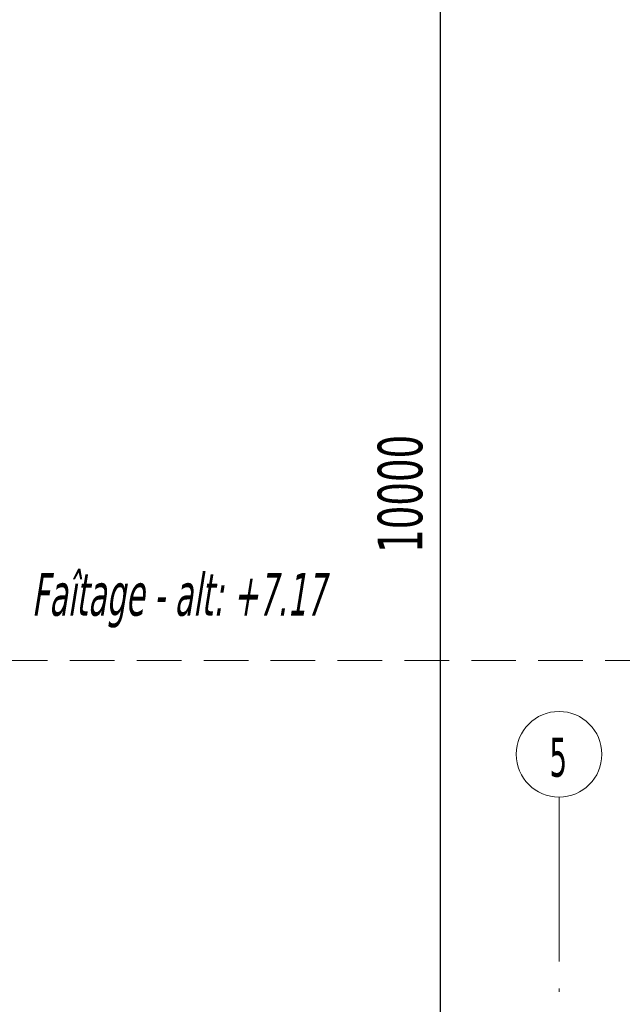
# Model space of a CAD drawing. Header units: millimetres. Extents: x 0 to 1517, y -116 to 725.
# Tile 122 of 256: x 1131 to 1165, y 65 to 120. Entities that reach past the tile are written whole.
import ezdxf

# ---------------------------------------------------------------- set-up
doc = ezdxf.new("R2010")
doc.units = ezdxf.units.MM
doc.linetypes.add('CADWORK_12', pattern=[3.75, 2.5, -1.25])
doc.linetypes.add('CADWORK_5', pattern=[13.2, 10, -1.5, 0.2, -1.5])
doc.layers.add('Ech.1_75', color=7, linetype='Continuous')
doc.styles.add('tahoma-', font='txt', dxfattribs={"height": 1})
doc.styles.add('tahoma-i', font='txt', dxfattribs={"height": 1})
doc.styles.add('tahoma-z-r', font='txt', dxfattribs={"width": 0.704918})
doc.dimstyles.new('ISO-25', dxfattribs={"dimtxt": 2.5, "dimasz": 2.5, "dimexe": 1.25, "dimexo": 0.625, "dimtad": 1, "dimtxsty": 'Standard', "dimcen": 2.5, "dimadec": 0, "dimazin": 0, "dimtfac": 1, "dimtmove": 0, "dimatfit": 3, "dimfxl": 1, "dimarcsym": 0})

# ---------------------------------------------------------------- blocks, each defined once
blk = doc.blocks.new('cw-dimension-symbol2')
at = {"color": 0, "linetype": 'Continuous', "lineweight": -2}
for p, q in [((-1, 0), (1, 0)), ((-0.5, -0.5), (0.5, 0.5))]:
    blk.add_line(p, q, dxfattribs=at)
blk = doc.blocks.new('*D209')
at = {"layer": 'Defpoints', "color": 0}
for p in [(1152.39, 160.322), (1154.39, 160.322), (1152.39, 26.988)]:
    blk.add_point(p, dxfattribs=at)
at = {"layer": 'Ech.1_75', "color": 0, "linetype": 'Continuous', "lineweight": -2}
for p, q in [((1152.39, 160.322), (1154.99, 160.322)), ((1154.39, 27.588), (1154.39, 159.722)), ((1152.39, 26.988), (1154.99, 26.988))]:
    blk.add_line(p, q, dxfattribs=at)
at = {"layer": 'Ech.1_75', "color": 0, "lineweight": -2, "xscale": 0.6000000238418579, "yscale": 0.6000000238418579, "zscale": 0.6000000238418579}
for p, rotation in [((1154.39, 160.322), 90), ((1154.39, 26.988), 270)]:
    blk.add_blockref('cw-dimension-symbol2', p, dxfattribs=dict(at, rotation=rotation))
at = {"layer": 'Ech.1_75', "color": 7, "linetype": 'Continuous', "lineweight": 5, "insert": (1152.14, 93.655), "char_height": 2.5, "attachment_point": 5, "rotation": 90, "style": 'tahoma-z-r'}
blk.add_mtext('10000', dxfattribs=at)

msp = doc.modelspace()

# ---------------------------------------------------------------- linework, layer by layer
at = {"layer": 'Ech.1_75', "color": 190, "linetype": 'CADWORK_12', "lineweight": 5}
msp.add_lwpolyline([(961.117, 84.31), (1236.672, 84.31)], dxfattribs=at)

# ---------------------------------------------------------------- dimensions: what is measured, and where the dimension line sits
at = {"layer": 'Ech.1_75', "color": 7, "linetype": 'Continuous', "lineweight": 5}
dim = msp.add_linear_dim(base=(1154.39, 160.322), p1=(1152.39, 26.988), p2=(1152.39, 160.322), angle=90, text='10000', dimstyle='ISO-25', override={"dimtxt": 2.5, "dimasz": 0.6, "dimexe": 0.6, "dimexo": 0, "dimgap": 0, "dimdec": 2, "dimlfac": 1, "dimtxsty": 'tahoma-z-r', "dimblk": 'cw-dimension-symbol2', "dimclrt": 7, "dimtmove": 2}, dxfattribs=at)
dim.commit()
dim.dimension.update_dxf_attribs({"geometry": '*D209', "text_midpoint": (1152.14, 93.655), "dimtype": 161, "text_rotation": 90})

# ---------------------------------------------------------------- wipeouts: each hides what was drawn before it
at = {"linetype": 'Continuous'}
msp.add_wipeout([(1161.031, 76.664), (1161.046, 76.664), (1161.061, 76.664), (1161.076, 76.665), (1161.091, 76.665), (1161.106, 76.665), (1161.121, 76.666), (1161.137, 76.667), (1161.152, 76.667), (1161.167, 76.668), (1161.182, 76.669), (1161.197, 76.67), (1161.212, 76.671), (1161.227, 76.672), (1161.242, 76.673), (1161.257, 76.675), (1161.272, 76.676), (1161.287, 76.678), (1161.302, 76.68), (1161.317, 76.681), (1161.332, 76.683), (1161.347, 76.685), (1161.362, 76.687), (1161.377, 76.689), (1161.392, 76.691), (1161.406, 76.694), (1161.421, 76.696), (1161.436, 76.699), (1161.451, 76.701), (1161.466, 76.704), (1161.481, 76.707), (1161.496, 76.71), (1161.51, 76.713), (1161.525, 76.716), (1161.54, 76.719), (1161.555, 76.722), (1161.569, 76.725), (1161.584, 76.729), (1161.599, 76.732), (1161.613, 76.736), (1161.628, 76.74), (1161.642, 76.743), (1161.657, 76.747), (1161.672, 76.751), (1161.686, 76.755), (1161.701, 76.76), (1161.715, 76.764), (1161.73, 76.768), (1161.744, 76.773), (1161.758, 76.777), (1161.773, 76.782), (1161.787, 76.786), (1161.801, 76.791), (1161.816, 76.796), (1161.83, 76.801), (1161.844, 76.806), (1161.858, 76.811), (1161.872, 76.816), (1161.886, 76.822), (1161.9, 76.827), (1161.915, 76.833), (1161.929, 76.838), (1161.943, 76.844), (1161.956, 76.85), (1161.97, 76.856), (1161.984, 76.862), (1161.998, 76.868), (1162.012, 76.874), (1162.026, 76.88), (1162.039, 76.886), (1162.053, 76.893), (1162.067, 76.899), (1162.08, 76.906), (1162.094, 76.912), (1162.107, 76.919), (1162.121, 76.926), (1162.134, 76.933), (1162.147, 76.94), (1162.161, 76.947), (1162.174, 76.954), (1162.187, 76.961), (1162.2, 76.968), (1162.214, 76.976), (1162.227, 76.983), (1162.24, 76.991), (1162.253, 76.998), (1162.266, 77.006), (1162.279, 77.014), (1162.291, 77.022), (1162.304, 77.03), (1162.317, 77.038), (1162.33, 77.046), (1162.342, 77.054), (1162.355, 77.062), (1162.368, 77.071), (1162.38, 77.079), (1162.392, 77.088), (1162.405, 77.096), (1162.417, 77.105), (1162.429, 77.114), (1162.442, 77.123), (1162.454, 77.131), (1162.466, 77.14), (1162.478, 77.15), (1162.49, 77.159), (1162.502, 77.168), (1162.514, 77.177), (1162.526, 77.186), (1162.537, 77.196), (1162.549, 77.205), (1162.561, 77.215), (1162.572, 77.225), (1162.584, 77.234), (1162.595, 77.244), (1162.607, 77.254), (1162.618, 77.264), (1162.629, 77.274), (1162.641, 77.284), (1162.652, 77.294), (1162.663, 77.304), (1162.674, 77.315), (1162.685, 77.325), (1162.696, 77.335), (1162.707, 77.346), (1162.717, 77.357), (1162.728, 77.367), (1162.739, 77.378), (1162.749, 77.389), (1162.76, 77.399), (1162.77, 77.41), (1162.781, 77.421), (1162.791, 77.432), (1162.801, 77.443), (1162.811, 77.455), (1162.821, 77.466), (1162.831, 77.477), (1162.841, 77.488), (1162.851, 77.5), (1162.861, 77.511), (1162.871, 77.523), (1162.88, 77.534), (1162.89, 77.546), (1162.899, 77.558), (1162.909, 77.57), (1162.918, 77.581), (1162.927, 77.593), (1162.937, 77.605), (1162.946, 77.617), (1162.955, 77.629), (1162.964, 77.641), (1162.973, 77.654), (1162.982, 77.666), (1162.99, 77.678), (1162.999, 77.69), (1163.008, 77.703), (1163.016, 77.715), (1163.024, 77.728), (1163.033, 77.74), (1163.041, 77.753), (1163.049, 77.766), (1163.057, 77.778), (1163.065, 77.791), (1163.073, 77.804), (1163.081, 77.817), (1163.089, 77.83), (1163.097, 77.843), (1163.104, 77.856), (1163.112, 77.869), (1163.119, 77.882), (1163.127, 77.895), (1163.134, 77.908), (1163.141, 77.921), (1163.149, 77.935), (1163.156, 77.948), (1163.163, 77.961), (1163.169, 77.975), (1163.176, 77.988), (1163.183, 78.002), (1163.19, 78.015), (1163.196, 78.029), (1163.203, 78.042), (1163.209, 78.056), (1163.215, 78.07), (1163.221, 78.083), (1163.228, 78.097), (1163.234, 78.111), (1163.24, 78.125), (1163.245, 78.139), (1163.251, 78.153), (1163.257, 78.167), (1163.262, 78.181), (1163.268, 78.195), (1163.273, 78.209), (1163.279, 78.223), (1163.284, 78.237), (1163.289, 78.251), (1163.294, 78.265), (1163.299, 78.28), (1163.304, 78.294), (1163.309, 78.308), (1163.314, 78.323), (1163.318, 78.337), (1163.323, 78.351), (1163.327, 78.366), (1163.331, 78.38), (1163.336, 78.395), (1163.34, 78.409), (1163.344, 78.424), (1163.348, 78.438), (1163.352, 78.453), (1163.356, 78.467), (1163.359, 78.482), (1163.363, 78.497), (1163.366, 78.511), (1163.37, 78.526), (1163.373, 78.541), (1163.376, 78.555), (1163.38, 78.57), (1163.383, 78.585), (1163.386, 78.6), (1163.389, 78.614), (1163.391, 78.629), (1163.394, 78.644), (1163.397, 78.659), (1163.399, 78.674), (1163.401, 78.689), (1163.404, 78.704), (1163.406, 78.719), (1163.408, 78.734), (1163.41, 78.748), (1163.412, 78.763), (1163.414, 78.778), (1163.416, 78.793), (1163.417, 78.808), (1163.419, 78.823), (1163.42, 78.838), (1163.422, 78.853), (1163.423, 78.868), (1163.424, 78.883), (1163.425, 78.898), (1163.426, 78.914), (1163.427, 78.929), (1163.428, 78.944), (1163.429, 78.959), (1163.429, 78.974), (1163.43, 78.989), (1163.43, 79.004), (1163.431, 79.019), (1163.431, 79.034), (1163.431, 79.049), (1163.431, 79.064), (1163.431, 79.079), (1163.431, 79.094), (1163.431, 79.109), (1163.43, 79.125), (1163.43, 79.14), (1163.429, 79.155), (1163.429, 79.17), (1163.428, 79.185), (1163.427, 79.2), (1163.426, 79.215), (1163.425, 79.23), (1163.424, 79.245), (1163.423, 79.26), (1163.422, 79.275), (1163.42, 79.29), (1163.419, 79.305), (1163.417, 79.32), (1163.416, 79.335), (1163.414, 79.35), (1163.412, 79.365), (1163.41, 79.38), (1163.408, 79.395), (1163.406, 79.41), (1163.404, 79.425), (1163.401, 79.44), (1163.399, 79.455), (1163.397, 79.469), (1163.394, 79.484), (1163.391, 79.499), (1163.389, 79.514), (1163.386, 79.529), (1163.383, 79.544), (1163.38, 79.558), (1163.376, 79.573), (1163.373, 79.588), (1163.37, 79.602), (1163.366, 79.617), (1163.363, 79.632), (1163.359, 79.646), (1163.356, 79.661), (1163.352, 79.676), (1163.348, 79.69), (1163.344, 79.705), (1163.34, 79.719), (1163.336, 79.734), (1163.331, 79.748), (1163.327, 79.763), (1163.323, 79.777), (1163.318, 79.791), (1163.314, 79.806), (1163.309, 79.82), (1163.304, 79.834), (1163.299, 79.849), (1163.294, 79.863), (1163.289, 79.877), (1163.284, 79.891), (1163.279, 79.905), (1163.273, 79.92), (1163.268, 79.934), (1163.262, 79.948), (1163.257, 79.962), (1163.251, 79.976), (1163.245, 79.99), (1163.24, 80.004), (1163.234, 80.017), (1163.228, 80.031), (1163.221, 80.045), (1163.215, 80.059), (1163.209, 80.072), (1163.203, 80.086), (1163.196, 80.1), (1163.19, 80.113), (1163.183, 80.127), (1163.176, 80.14), (1163.169, 80.154), (1163.163, 80.167), (1163.156, 80.181), (1163.149, 80.194), (1163.141, 80.207), (1163.134, 80.22), (1163.127, 80.234), (1163.119, 80.247), (1163.112, 80.26), (1163.104, 80.273), (1163.097, 80.286), (1163.089, 80.299), (1163.081, 80.312), (1163.073, 80.325), (1163.065, 80.337), (1163.057, 80.35), (1163.049, 80.363), (1163.041, 80.376), (1163.033, 80.388), (1163.024, 80.401), (1163.016, 80.413), (1163.008, 80.426), (1162.999, 80.438), (1162.99, 80.45), (1162.982, 80.463), (1162.973, 80.475), (1162.964, 80.487), (1162.955, 80.499), (1162.946, 80.511), (1162.937, 80.523), (1162.927, 80.535), (1162.918, 80.547), (1162.909, 80.559), (1162.899, 80.571), (1162.89, 80.582), (1162.88, 80.594), (1162.871, 80.606), (1162.861, 80.617), (1162.851, 80.629), (1162.841, 80.64), (1162.831, 80.651), (1162.821, 80.663), (1162.811, 80.674), (1162.801, 80.685), (1162.791, 80.696), (1162.781, 80.707), (1162.77, 80.718), (1162.76, 80.729), (1162.749, 80.74), (1162.739, 80.751), (1162.728, 80.761), (1162.717, 80.772), (1162.707, 80.782), (1162.696, 80.793), (1162.685, 80.803), (1162.674, 80.814), (1162.663, 80.824), (1162.652, 80.834), (1162.641, 80.844), (1162.629, 80.854), (1162.618, 80.864), (1162.607, 80.874), (1162.595, 80.884), (1162.584, 80.894), (1162.572, 80.904), (1162.561, 80.913), (1162.549, 80.923), (1162.537, 80.933), (1162.526, 80.942), (1162.514, 80.951), (1162.502, 80.961), (1162.49, 80.97), (1162.478, 80.979), (1162.466, 80.988), (1162.454, 80.997), (1162.442, 81.006), (1162.429, 81.015), (1162.417, 81.023), (1162.405, 81.032), (1162.392, 81.041), (1162.38, 81.049), (1162.368, 81.058), (1162.355, 81.066), (1162.342, 81.074), (1162.33, 81.082), (1162.317, 81.091), (1162.304, 81.099), (1162.291, 81.107), (1162.279, 81.114), (1162.266, 81.122), (1162.253, 81.13), (1162.24, 81.138), (1162.227, 81.145), (1162.214, 81.153), (1162.2, 81.16), (1162.187, 81.167), (1162.174, 81.175), (1162.161, 81.182), (1162.147, 81.189), (1162.134, 81.196), (1162.121, 81.203), (1162.107, 81.209), (1162.094, 81.216), (1162.08, 81.223), (1162.067, 81.229), (1162.053, 81.236), (1162.039, 81.242), (1162.026, 81.248), (1162.012, 81.255), (1161.998, 81.261), (1161.984, 81.267), (1161.97, 81.273), (1161.956, 81.279), (1161.943, 81.284), (1161.929, 81.29), (1161.915, 81.296), (1161.9, 81.301), (1161.886, 81.307), (1161.872, 81.312), (1161.858, 81.317), (1161.844, 81.322), (1161.83, 81.327), (1161.816, 81.332), (1161.801, 81.337), (1161.787, 81.342), (1161.773, 81.347), (1161.758, 81.351), (1161.744, 81.356), (1161.73, 81.36), (1161.715, 81.365), (1161.701, 81.369), (1161.686, 81.373), (1161.672, 81.377), (1161.657, 81.381), (1161.642, 81.385), (1161.628, 81.389), (1161.613, 81.393), (1161.599, 81.396), (1161.584, 81.4), (1161.569, 81.403), (1161.555, 81.406), (1161.54, 81.41), (1161.525, 81.413), (1161.51, 81.416), (1161.496, 81.419), (1161.481, 81.422), (1161.466, 81.424), (1161.451, 81.427), (1161.436, 81.43), (1161.421, 81.432), (1161.406, 81.435), (1161.392, 81.437), (1161.377, 81.439), (1161.362, 81.441), (1161.347, 81.443), (1161.332, 81.445), (1161.317, 81.447), (1161.302, 81.449), (1161.287, 81.451), (1161.272, 81.452), (1161.257, 81.454), (1161.242, 81.455), (1161.227, 81.456), (1161.212, 81.457), (1161.197, 81.458), (1161.182, 81.459), (1161.167, 81.46), (1161.152, 81.461), (1161.137, 81.462), (1161.121, 81.463), (1161.106, 81.463), (1161.091, 81.463), (1161.076, 81.464), (1161.061, 81.464), (1161.046, 81.464), (1161.031, 81.464), (1161.016, 81.464), (1161.001, 81.464), (1160.986, 81.464), (1160.971, 81.463), (1160.956, 81.463), (1160.941, 81.463), (1160.926, 81.462), (1160.91, 81.461), (1160.895, 81.46), (1160.88, 81.459), (1160.865, 81.458), (1160.85, 81.457), (1160.835, 81.456), (1160.82, 81.455), (1160.805, 81.454), (1160.79, 81.452), (1160.775, 81.451), (1160.76, 81.449), (1160.745, 81.447), (1160.73, 81.445), (1160.715, 81.443), (1160.7, 81.441), (1160.685, 81.439), (1160.67, 81.437), (1160.656, 81.435), (1160.641, 81.432), (1160.626, 81.43), (1160.611, 81.427), (1160.596, 81.424), (1160.581, 81.422), (1160.567, 81.419), (1160.552, 81.416), (1160.537, 81.413), (1160.522, 81.41), (1160.507, 81.406), (1160.493, 81.403), (1160.478, 81.4), (1160.463, 81.396), (1160.449, 81.393), (1160.434, 81.389), (1160.42, 81.385), (1160.405, 81.381), (1160.39, 81.377), (1160.376, 81.373), (1160.361, 81.369), (1160.347, 81.365), (1160.333, 81.36), (1160.318, 81.356), (1160.304, 81.351), (1160.289, 81.347), (1160.275, 81.342), (1160.261, 81.337), (1160.247, 81.332), (1160.232, 81.327), (1160.218, 81.322), (1160.204, 81.317), (1160.19, 81.312), (1160.176, 81.307), (1160.162, 81.301), (1160.148, 81.296), (1160.134, 81.29), (1160.12, 81.284), (1160.106, 81.279), (1160.092, 81.273), (1160.078, 81.267), (1160.064, 81.261), (1160.05, 81.255), (1160.037, 81.248), (1160.023, 81.242), (1160.009, 81.236), (1159.996, 81.229), (1159.982, 81.223), (1159.968, 81.216), (1159.955, 81.209), (1159.941, 81.203), (1159.928, 81.196), (1159.915, 81.189), (1159.901, 81.182), (1159.888, 81.175), (1159.875, 81.167), (1159.862, 81.16), (1159.848, 81.153), (1159.835, 81.145), (1159.822, 81.138), (1159.809, 81.13), (1159.796, 81.122), (1159.783, 81.114), (1159.771, 81.107), (1159.758, 81.099), (1159.745, 81.091), (1159.732, 81.082), (1159.72, 81.074), (1159.707, 81.066), (1159.695, 81.058), (1159.682, 81.049), (1159.67, 81.041), (1159.657, 81.032), (1159.645, 81.023), (1159.633, 81.015), (1159.62, 81.006), (1159.608, 80.997), (1159.596, 80.988), (1159.584, 80.979), (1159.572, 80.97), (1159.56, 80.961), (1159.548, 80.951), (1159.536, 80.942), (1159.525, 80.933), (1159.513, 80.923), (1159.501, 80.913), (1159.49, 80.904), (1159.478, 80.894), (1159.467, 80.884), (1159.455, 80.874), (1159.444, 80.864), (1159.433, 80.854), (1159.421, 80.844), (1159.41, 80.834), (1159.399, 80.824), (1159.388, 80.814), (1159.377, 80.803), (1159.366, 80.793), (1159.355, 80.782), (1159.345, 80.772), (1159.334, 80.761), (1159.323, 80.751), (1159.313, 80.74), (1159.302, 80.729), (1159.292, 80.718), (1159.282, 80.707), (1159.271, 80.696), (1159.261, 80.685), (1159.251, 80.674), (1159.241, 80.663), (1159.231, 80.651), (1159.221, 80.64), (1159.211, 80.629), (1159.201, 80.617), (1159.191, 80.606), (1159.182, 80.594), (1159.172, 80.582), (1159.163, 80.571), (1159.153, 80.559), (1159.144, 80.547), (1159.135, 80.535), (1159.125, 80.523), (1159.116, 80.511), (1159.107, 80.499), (1159.098, 80.487), (1159.089, 80.475), (1159.081, 80.463), (1159.072, 80.45), (1159.063, 80.438), (1159.055, 80.426), (1159.046, 80.413), (1159.038, 80.401), (1159.029, 80.388), (1159.021, 80.376), (1159.013, 80.363), (1159.005, 80.35), (1158.997, 80.337), (1158.989, 80.325), (1158.981, 80.312), (1158.973, 80.299), (1158.965, 80.286), (1158.958, 80.273), (1158.95, 80.26), (1158.943, 80.247), (1158.935, 80.234), (1158.928, 80.22), (1158.921, 80.207), (1158.914, 80.194), (1158.906, 80.181), (1158.9, 80.167), (1158.893, 80.154), (1158.886, 80.14), (1158.879, 80.127), (1158.872, 80.113), (1158.866, 80.1), (1158.859, 80.086), (1158.853, 80.072), (1158.847, 80.059), (1158.841, 80.045), (1158.834, 80.031), (1158.828, 80.017), (1158.822, 80.004), (1158.817, 79.99), (1158.811, 79.976), (1158.805, 79.962), (1158.8, 79.948), (1158.794, 79.934), (1158.789, 79.92), (1158.783, 79.905), (1158.778, 79.891), (1158.773, 79.877), (1158.768, 79.863), (1158.763, 79.849), (1158.758, 79.834), (1158.753, 79.82), (1158.748, 79.806), (1158.744, 79.791), (1158.739, 79.777), (1158.735, 79.763), (1158.731, 79.748), (1158.726, 79.734), (1158.722, 79.719), (1158.718, 79.705), (1158.714, 79.69), (1158.71, 79.676), (1158.706, 79.661), (1158.703, 79.646), (1158.699, 79.632), (1158.696, 79.617), (1158.692, 79.602), (1158.689, 79.588), (1158.686, 79.573), (1158.682, 79.558), (1158.679, 79.544), (1158.676, 79.529), (1158.674, 79.514), (1158.671, 79.499), (1158.668, 79.484), (1158.665, 79.469), (1158.663, 79.455), (1158.661, 79.44), (1158.658, 79.425), (1158.656, 79.41), (1158.654, 79.395), (1158.652, 79.38), (1158.65, 79.365), (1158.648, 79.35), (1158.646, 79.335), (1158.645, 79.32), (1158.643, 79.305), (1158.642, 79.29), (1158.64, 79.275), (1158.639, 79.26), (1158.638, 79.245), (1158.637, 79.23), (1158.636, 79.215), (1158.635, 79.2), (1158.634, 79.185), (1158.633, 79.17), (1158.633, 79.155), (1158.632, 79.14), (1158.632, 79.125), (1158.631, 79.109), (1158.631, 79.094), (1158.631, 79.079), (1158.631, 79.064), (1158.631, 79.049), (1158.631, 79.034), (1158.631, 79.019), (1158.632, 79.004), (1158.632, 78.989), (1158.633, 78.974), (1158.633, 78.959), (1158.634, 78.944), (1158.635, 78.929), (1158.636, 78.914), (1158.637, 78.898), (1158.638, 78.883), (1158.639, 78.868), (1158.64, 78.853), (1158.642, 78.838), (1158.643, 78.823), (1158.645, 78.808), (1158.646, 78.793), (1158.648, 78.778), (1158.65, 78.763), (1158.652, 78.748), (1158.654, 78.734), (1158.656, 78.719), (1158.658, 78.704), (1158.661, 78.689), (1158.663, 78.674), (1158.665, 78.659), (1158.668, 78.644), (1158.671, 78.629), (1158.674, 78.614), (1158.676, 78.6), (1158.679, 78.585), (1158.682, 78.57), (1158.686, 78.555), (1158.689, 78.541), (1158.692, 78.526), (1158.696, 78.511), (1158.699, 78.497), (1158.703, 78.482), (1158.706, 78.467), (1158.71, 78.453), (1158.714, 78.438), (1158.718, 78.424), (1158.722, 78.409), (1158.726, 78.395), (1158.731, 78.38), (1158.735, 78.366), (1158.739, 78.351), (1158.744, 78.337), (1158.748, 78.323), (1158.753, 78.308), (1158.758, 78.294), (1158.763, 78.28), (1158.768, 78.265), (1158.773, 78.251), (1158.778, 78.237), (1158.783, 78.223), (1158.789, 78.209), (1158.794, 78.195), (1158.8, 78.181), (1158.805, 78.167), (1158.811, 78.153), (1158.817, 78.139), (1158.822, 78.125), (1158.828, 78.111), (1158.834, 78.097), (1158.841, 78.083), (1158.847, 78.07), (1158.853, 78.056), (1158.859, 78.042), (1158.866, 78.029), (1158.872, 78.015), (1158.879, 78.002), (1158.886, 77.988), (1158.893, 77.975), (1158.9, 77.961), (1158.906, 77.948), (1158.914, 77.935), (1158.921, 77.921), (1158.928, 77.908), (1158.935, 77.895), (1158.943, 77.882), (1158.95, 77.869), (1158.958, 77.856), (1158.965, 77.843), (1158.973, 77.83), (1158.981, 77.817), (1158.989, 77.804), (1158.997, 77.791), (1159.005, 77.778), (1159.013, 77.766), (1159.021, 77.753), (1159.029, 77.74), (1159.038, 77.728), (1159.046, 77.715), (1159.055, 77.703), (1159.063, 77.69), (1159.072, 77.678), (1159.081, 77.666), (1159.089, 77.654), (1159.098, 77.641), (1159.107, 77.629), (1159.116, 77.617), (1159.125, 77.605), (1159.135, 77.593), (1159.144, 77.581), (1159.153, 77.57), (1159.163, 77.558), (1159.172, 77.546), (1159.182, 77.534), (1159.191, 77.523), (1159.201, 77.511), (1159.211, 77.5), (1159.221, 77.488), (1159.231, 77.477), (1159.241, 77.466), (1159.251, 77.455), (1159.261, 77.443), (1159.271, 77.432), (1159.282, 77.421), (1159.292, 77.41), (1159.302, 77.399), (1159.313, 77.389), (1159.323, 77.378), (1159.334, 77.367), (1159.345, 77.357), (1159.355, 77.346), (1159.366, 77.335), (1159.377, 77.325), (1159.388, 77.315), (1159.399, 77.304), (1159.41, 77.294), (1159.421, 77.284), (1159.433, 77.274), (1159.444, 77.264), (1159.455, 77.254), (1159.467, 77.244), (1159.478, 77.234), (1159.49, 77.225), (1159.501, 77.215), (1159.513, 77.205), (1159.525, 77.196), (1159.536, 77.186), (1159.548, 77.177), (1159.56, 77.168), (1159.572, 77.159), (1159.584, 77.15), (1159.596, 77.14), (1159.608, 77.131), (1159.62, 77.123), (1159.633, 77.114), (1159.645, 77.105), (1159.657, 77.096), (1159.67, 77.088), (1159.682, 77.079), (1159.695, 77.071), (1159.707, 77.062), (1159.72, 77.054), (1159.732, 77.046), (1159.745, 77.038), (1159.758, 77.03), (1159.771, 77.022), (1159.783, 77.014), (1159.796, 77.006), (1159.809, 76.998), (1159.822, 76.991), (1159.835, 76.983), (1159.848, 76.976), (1159.862, 76.968), (1159.875, 76.961), (1159.888, 76.954), (1159.901, 76.947), (1159.915, 76.94), (1159.928, 76.933), (1159.941, 76.926), (1159.955, 76.919), (1159.968, 76.912), (1159.982, 76.906), (1159.996, 76.899), (1160.009, 76.893), (1160.023, 76.886), (1160.037, 76.88), (1160.05, 76.874), (1160.064, 76.868), (1160.078, 76.862), (1160.092, 76.856), (1160.106, 76.85), (1160.12, 76.844), (1160.134, 76.838), (1160.148, 76.833), (1160.162, 76.827), (1160.176, 76.822), (1160.19, 76.816), (1160.204, 76.811), (1160.218, 76.806), (1160.232, 76.801), (1160.247, 76.796), (1160.261, 76.791), (1160.275, 76.786), (1160.289, 76.782), (1160.304, 76.777), (1160.318, 76.773), (1160.333, 76.768), (1160.347, 76.764), (1160.361, 76.76), (1160.376, 76.755), (1160.39, 76.751), (1160.405, 76.747), (1160.42, 76.743), (1160.434, 76.74), (1160.449, 76.736), (1160.463, 76.732), (1160.478, 76.729), (1160.493, 76.725), (1160.507, 76.722), (1160.522, 76.719), (1160.537, 76.716), (1160.552, 76.713), (1160.567, 76.71), (1160.581, 76.707), (1160.596, 76.704), (1160.611, 76.701), (1160.626, 76.699), (1160.641, 76.696), (1160.656, 76.694), (1160.67, 76.691), (1160.685, 76.689), (1160.7, 76.687), (1160.715, 76.685), (1160.73, 76.683), (1160.745, 76.681), (1160.76, 76.68), (1160.775, 76.678), (1160.79, 76.676), (1160.805, 76.675), (1160.82, 76.673), (1160.835, 76.672), (1160.85, 76.671), (1160.865, 76.67), (1160.88, 76.669), (1160.895, 76.668), (1160.91, 76.667), (1160.926, 76.667), (1160.941, 76.666), (1160.956, 76.665), (1160.971, 76.665), (1160.986, 76.665), (1161.001, 76.664), (1161.016, 76.664)], dxfattribs=at).dxf.layer = 'Ech.1_75'

# ---------------------------------------------------------------- next in the draw order: linework, layer by layer
at = {"layer": 'Ech.1_75', "color": 7, "linetype": 'CADWORK_5', "lineweight": 5}
msp.add_lwpolyline([(1161.031, 54.25), (1161.031, 76.664)], dxfattribs=at)
at = {"layer": 'Ech.1_75', "color": 7, "lineweight": 5}
msp.add_circle((1161.031, 79.064), 2.4, dxfattribs=at)

# ---------------------------------------------------------------- next in the draw order: texts
at = {"layer": 'Ech.1_75', "color": 7, "linetype": 'Continuous', "style": 'tahoma-', "width": 0.6}
msp.add_text('5', height=2.186, dxfattribs=at).set_placement((1160.497, 77.814))
at = {"layer": 'Ech.1_75', "color": 5, "linetype": 'Continuous', "insert": (1131.466, 89.229), "char_height": 2.5, "attachment_point": 1, "style": 'tahoma-i', "bg_fill": 3, "box_fill_scale": 1.15, "bg_fill_color": 256, "bg_fill_true_color": 13158600, "bg_fill_transparency": 33554687}
msp.add_mtext('\\A1;\\fTahoma|b0|i1;\\W0.600000;\\H2.395900;Faîtage - alt: +7.17', dxfattribs=at)

doc.saveas('drawing.dxf')
